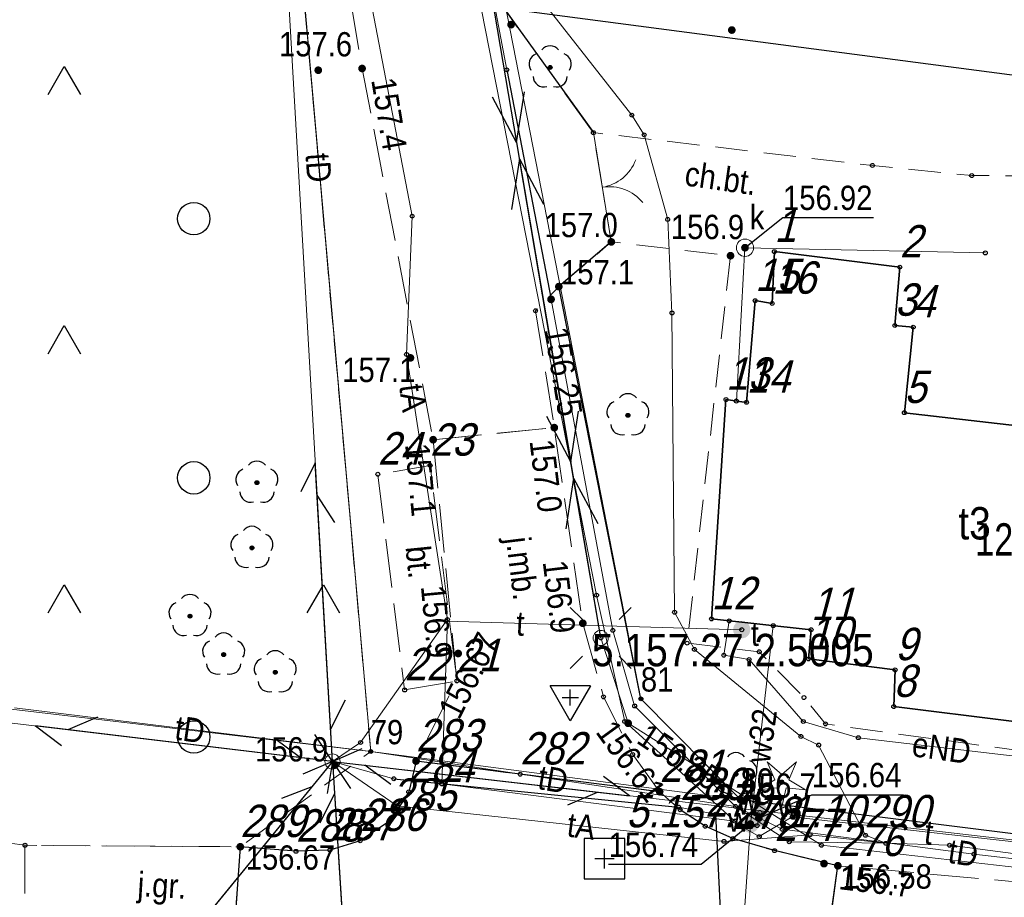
# Model space of a CAD drawing. Header units: metres. Extents: x 5548743 to 5556416, y 5707500 to 5714000.
# Tile 67 of 244: x 5554664 to 5554710, y 5709222 to 5709262. Entities that reach past the tile are written whole.
import ezdxf
from ezdxf.enums import TextEntityAlignment as Align

# ---------------------------------------------------------------- set-up
doc = ezdxf.new("R2010")
doc.units = ezdxf.units.M
for name, pattern in [('1.5_0.75', [2.25, 1.5, -0.75]), ('2.25_0.75', [3, 2.25, -0.75]), ('219-1000', [0]), ('otob_1000', [0]), ('suep_nn_1000', [0]), ('sutp_1000', [0])]:
    doc.linetypes.add(name, pattern=pattern)
doc.layers.get('0').update_dxf_attribs({"color": 2, "lineweight": 5})
doc.styles.get("Standard").update_dxf_attribs({"font": 'Working1250', "width": 0.75})
doc.linetypes.add('902-1000', pattern='A,5,0,[1,ksztalty.shx,S=1,R=0,X=0,Y=0],5', length=10)

# ---------------------------------------------------------------- blocks, each defined once
blk = doc.blocks.new('PUNKTBUD')
at = {"color": 0}
blk.add_circle((0, 0), 0.09, dxfattribs=at)
blk = doc.blocks.new('203')
at = {"linetype": 'Continuous', "lineweight": 0}
h = blk.add_hatch(color=0, dxfattribs=at)
edge = h.paths.add_edge_path()
edge.add_arc((0, 0), 0.09, 0, 360)
blk = doc.blocks.new('PW01')
at = {"linetype": 'Continuous', "lineweight": 13}
h = blk.add_hatch(color=0, dxfattribs=at)
edge = h.paths.add_edge_path()
edge.add_arc((0, 0), 0.18, 0, 360)
blk = doc.blocks.new('US22')
at = {"color": 0, "linetype": 'Continuous', "lineweight": 0}
blk.add_circle((0, 0), 0.4, dxfattribs=at)
blk = doc.blocks.new('OK02')
at = {"color": 0, "linetype": 'Continuous', "lineweight": 0}
for centre, start, end in [((-2, 0), 0, 60), ((2, 0), 120, 180)]:
    blk.add_arc(centre, 2, start, end, dxfattribs=at)
blk = doc.blocks.new('OP021')
at = {"linetype": 'Continuous', "lineweight": 13}
h = blk.add_hatch(color=0, dxfattribs=at)
edge = h.paths.add_edge_path()
edge.add_arc((0, 0), 0.1, 0, 360)
at = {"color": 0, "linetype": 'Continuous', "lineweight": -3}
for centre, start, end in [((0, 0.5), 38.316, 141.684), ((-0.476, 0.154), 110.388, 213.756), ((0.476, 0.154), 326.244, 69.612), ((-0.294, -0.404), 182.272, 285.64), ((0.294, -0.404), 254.36, 357.728), ((0.294, -0.404), 254.36, 357.728)]:
    blk.add_arc(centre, 0.5, start, end, dxfattribs=at)
blk = doc.blocks.new('SUTP')
at = {"color": 0, "linetype": 'Continuous'}
for p, q in [((0, 0), (1.299, 0.75)), ((13.848, 0), (12.549, 0.75)), ((0, 0), (13.848, 0)), ((2.799, -0.75), (1.5, 0)), ((11.049, -0.75), (12.348, 0))]:
    blk.add_line(p, q, dxfattribs=at)
blk = doc.blocks.new('US25')
at = {"linetype": 'Continuous', "lineweight": 13}
h = blk.add_hatch(color=0, dxfattribs=at)
edge = h.paths.add_edge_path()
edge.add_arc((0, 0), 0.4, 0, 360)
blk = doc.blocks.new('OP011')
at = {"linetype": 'Continuous', "lineweight": 13}
h = blk.add_hatch(color=0, dxfattribs=at)
edge = h.paths.add_edge_path()
edge.add_arc((0, 0), 0.1, 0, 360)
at = {"color": 0, "linetype": 'Continuous', "lineweight": 13}
for p, q in [((-0.324, 0.105), (-0.679, 0.935)), ((-0.679, 0.935), (0, 0.341)), ((0, 0.341), (0.679, 0.935)), ((0.679, 0.935), (0.324, 0.105)), ((-1.099, -0.357), (-0.324, 0.105)), ((0.324, 0.105), (1.099, -0.357)), ((-0.2, -0.275), (-1.099, -0.357)), ((-0.2, -0.275), (0, -1.155)), ((0, -1.155), (0.2, -0.275)), ((1.099, -0.357), (0.2, -0.275))]:
    blk.add_line(p, q, dxfattribs=at)
blk = doc.blocks.new('US15')
at = {"color": 0, "linetype": 'Continuous', "lineweight": 13}
blk.add_circle((0, 0), 0.35, dxfattribs=at)
blk = doc.blocks.new('SM01')
at = {"color": 0, "linetype": 'Continuous', "lineweight": 13}
for p, q in [((-0.848, 0.848), (-1.414, 1.414)), ((0.849, 0.848), (1.414, 1.414)), ((-0.848, -0.849), (-1.414, -1.414)), ((0.849, -0.849), (1.414, -1.414))]:
    blk.add_line(p, q, dxfattribs=at)
blk.add_circle((0, 0), 0.35, dxfattribs=at)
blk = doc.blocks.new('SUEP1')
at = {"color": 0, "linetype": 'Continuous'}
for p, q in [((7.5, 0), (5.25, 0.75)), ((22.5, 0), (20.25, 0.75)), ((0, 0), (7.5, 0)), ((7.5, 0), (5.25, -0.75)), ((7.5, 0), (22.5, 0)), ((22.5, 0), (20.25, -0.75))]:
    blk.add_line(p, q, dxfattribs=at)
blk = doc.blocks.new('OTZK3')
at = {"color": 0, "linetype": 'Continuous'}
for p, q in [((-0.75, -0.433), (0, 0.866)), ((0, 0.866), (0.75, -0.433))]:
    blk.add_line(p, q, dxfattribs=at)
blk = doc.blocks.new('OTZK1')
at = {"color": 0, "linetype": 'Continuous'}
blk.add_circle((0, 0), 0.75, dxfattribs=at)
blk = doc.blocks.new('PIKIETAW1891')
at = {"color": 0}
blk.add_circle((0, 0), 0.09, dxfattribs=at)
blk = doc.blocks.new('OSSP')
at = {"color": 0}
for p, q in [((-0.939, 0.938), (-0.939, -0.938)), ((-0.939, 0.938), (-0.939, -0.938)), ((0.936, 0.938), (-0.939, 0.938)), ((0.936, 0.938), (-0.939, 0.938)), ((0.936, -0.938), (0.936, 0.938)), ((0.936, -0.938), (0.936, 0.938)), ((0.45, 0), (-0.45, 0)), ((0.45, 0), (-0.45, 0)), ((0, -0.45), (0, 0.45)), ((0, -0.45), (0, 0.45)), ((-0.939, -0.938), (0.936, -0.938)), ((-0.939, -0.938), (0.936, -0.938))]:
    blk.add_line(p, q, dxfattribs=at)
blk = doc.blocks.new('OSSH')
at = {"color": 0}
for p, q in [((0, -1.081), (-0.936, 0.543)), ((0.939, 0.543), (-0.936, 0.543)), ((0.939, 0.543), (0, -1.081)), ((-0.375, 0), (0.375, 0)), ((0, -0.375), (0, 0.375))]:
    blk.add_line(p, q, dxfattribs=at)

msp = doc.modelspace()

# ---------------------------------------------------------------- linework, layer by layer
at = {"layer": '218-kontur użytku gruntowego', "color": 3, "linetype": 'CONTINUOUS', "lineweight": 18, "flags": 128}
for points in [[(5554682.89, 5709281.93), (5554692.89, 5709230.73)], [(5554692.89, 5709230.73), (5554682.89, 5709281.93)], [(5554680.38, 5709228.29), (5554677.29, 5709263.24)], [(5554677.29, 5709263.24), (5554680.38, 5709228.29)], [(5554680.38, 5709228.29), (5554433.02, 5709257.41)], [(5554433.02, 5709257.41), (5554680.38, 5709228.29)], [(5554692.89, 5709230.73), (5554697.51, 5709226.05)], [(5554697.51, 5709226.05), (5554692.89, 5709230.73)], [(5554697.51, 5709226.05), (5554680.38, 5709228.29)], [(5554680.38, 5709228.29), (5554697.51, 5709226.05)], [(5554697.51, 5709226.05), (5554717.67, 5709223.54)], [(5554717.67, 5709223.54), (5554697.51, 5709226.05)]]:
    msp.add_lwpolyline(points, dxfattribs=at)
at = {"layer": '219-działka ewidencyjna', "color": 7, "linetype": '219-1000', "lineweight": 18, "flags": 128}
for points in [[(5554682.89, 5709281.93), (5554692.89, 5709230.73)], [(5554677.29, 5709263.24), (5554680.38, 5709228.29)], [(5554680.38, 5709228.29), (5554433.02, 5709257.41)], [(5554692.89, 5709230.73), (5554697.51, 5709226.05)], [(5554680.38, 5709228.29), (5554697.51, 5709226.05)], [(5554697.51, 5709226.05), (5554717.67, 5709223.54)]]:
    msp.add_lwpolyline(points, dxfattribs=at)
at = {"layer": '312-budynek ewidencyjny', "color": 7, "linetype": 'CONTINUOUS', "lineweight": 35, "flags": 128}
for points in [[(5554698.97, 5709249.04), (5554699.07, 5709251.44)], [(5554699.07, 5709251.44), (5554704.88, 5709250.72)], [(5554704.88, 5709250.72), (5554704.65, 5709248.02)], [(5554697.78, 5709244.46), (5554698.18, 5709249.17)], [(5554698.18, 5709249.17), (5554698.97, 5709249.04)], [(5554704.65, 5709248.02), (5554705.5, 5709247.94)], [(5554705.5, 5709247.94), (5554705.09, 5709243.98)], [(5554696.16, 5709234.43), (5554696.83, 5709244.59)], [(5554696.83, 5709244.59), (5554697.78, 5709244.46)], [(5554705.09, 5709243.98), (5554722.54, 5709241.97)], [(5554700.77, 5709233.93), (5554696.16, 5709234.43)], [(5554700.65, 5709232.58), (5554700.77, 5709233.93)], [(5554704.66, 5709232.07), (5554700.65, 5709232.58)], [(5554704.6, 5709230.37), (5554704.66, 5709232.07)], [(5554720.95, 5709228.34), (5554704.6, 5709230.37)]]:
    msp.add_lwpolyline(points, dxfattribs=at)
at = {"layer": 'brama', "color": 7, "linetype": 'otob_1000', "lineweight": 18, "flags": 128}
msp.add_lwpolyline([(5554690.69, 5709256.95), (5554691.52, 5709251.89)], dxfattribs=at)
at = {"layer": 'chodnik', "color": 7, "linetype": '1.5_0.75', "lineweight": 18, "flags": 128}
msp.add_lwpolyline([(5554731.41, 5709263.76), (5554718.91, 5709265.09), (5554719.91, 5709274.84), (5554716.4, 5709275.21), (5554716.31, 5709274.38), (5554714.67, 5709259.02), (5554718.66, 5709259.7), (5554717.37, 5709256.74), (5554721.15, 5709256.35), (5554720.98, 5709254.12), (5554712.95, 5709254.95), (5554708.21, 5709254.96), (5554703.61, 5709255.43), (5554690.69, 5709256.95), (5554691.52, 5709251.89), (5554697.04, 5709251.25), (5554695.03, 5709233.31), (5554698.37, 5709232.91), (5554700.44, 5709230.79), (5554701.44, 5709229.57), (5554718.72, 5709227.18), (5554728.02, 5709226.82), (5554728.09, 5709227.32), (5554720.95, 5709228.34), (5554704.6, 5709230.37), (5554704.66, 5709232.07), (5554700.65, 5709232.58), (5554700.77, 5709233.93), (5554696.16, 5709234.43), (5554696.83, 5709244.59), (5554697.78, 5709244.46), (5554698.18, 5709249.17), (5554698.97, 5709249.04), (5554699.07, 5709251.44), (5554704.88, 5709250.72), (5554704.65, 5709248.02), (5554705.5, 5709247.94), (5554705.09, 5709243.98), (5554722.54, 5709241.97), (5554728.93, 5709242), (5554730, 5709249.2)], close=True, dxfattribs=at)
at = {"layer": 'jezdnia', "color": 7, "linetype": '2.25_0.75', "lineweight": 18, "flags": 128}
for points in [[(5554683.27, 5709242.73), (5554688.88, 5709243.29), (5554688.01, 5709248.7), (5554689.09, 5709249.82), (5554691.52, 5709251.89), (5554690.69, 5709256.95), (5554686.54, 5709262.71), (5554685.04, 5709263.71), (5554681.97, 5709281.91), (5554676.47, 5709280.8), (5554679.98, 5709259.92)], [(5554683.27, 5709242.73), (5554684.37, 5709231.56), (5554682.48, 5709227.85), (5554687.3, 5709227.24), (5554693.76, 5709226.43), (5554692.51, 5709228.15), (5554691.16, 5709230.82), (5554690.2, 5709234.23), (5554688.88, 5709243.29)], [(5554689.5, 5709201.74), (5554689.6, 5709205.93), (5554689.92, 5709209.52), (5554690.24, 5709211.5), (5554690.9, 5709213.35), (5554691.65, 5709214.54), (5554692.14, 5709215.06), (5554692.63, 5709215.57), (5554693.75, 5709216.4), (5554695.66, 5709217.24), (5554698.33, 5709217.72), (5554701.32, 5709217.98), (5554702.01, 5709223), (5554699.08, 5709223.7), (5554697.15, 5709224.26), (5554695.87, 5709224.83), (5554694.71, 5709225.59), (5554693.76, 5709226.43), (5554687.3, 5709227.24), (5554682.48, 5709227.85), (5554682.14, 5709226.42), (5554681.3, 5709225.1), (5554679.89, 5709224.16), (5554678.49, 5709223.73), (5554676.92, 5709223.67), (5554674.34, 5709223.88), (5554674.03, 5709219.52), (5554676.31, 5709219.39), (5554678.01, 5709219.08), (5554679.66, 5709218.33), (5554681.21, 5709217.14), (5554681.93, 5709216.25), (5554682.29, 5709215.8), (5554682.97, 5709214.39), (5554683.31, 5709212.59), (5554683.21, 5709209.28), (5554682.96, 5709203.61), (5554682.84, 5709202.18), (5554682.4, 5709200.25), (5554680.52, 5709194.16), (5554679.06, 5709189.37), (5554678.14, 5709186.39), (5554682.66, 5709183.95), (5554683.01, 5709184.59), (5554683.41, 5709185.17), (5554684.11, 5709185.5), (5554684.83, 5709185.24), (5554685.15, 5709184.55), (5554685.62, 5709180.58), (5554686.32, 5709175.65), (5554686.33, 5709175.03), (5554686.07, 5709174.32), (5554685.36, 5709174.02), (5554680.55, 5709173.96), (5554680.68, 5709168.89), (5554682.58, 5709169.08), (5554684.88, 5709168.81), (5554686.64, 5709167.87), (5554687.49, 5709166.72), (5554688.13, 5709164.74), (5554688.98, 5709160.82), (5554690.28, 5709155.51), (5554687.81, 5709151.17), (5554689.76, 5709143.61), (5554691.52, 5709136.67), (5554693.79, 5709135.35), (5554695.77, 5709134.21), (5554700.24, 5709116.83), (5554704.74, 5709099.41), (5554708.02, 5709086.83), (5554709.53, 5709081.3), (5554710.9, 5709076.21), (5554711.87, 5709072.31), (5554713.77, 5709062.49), (5554715.27, 5709054.61), (5554713.93, 5709052.38), (5554712.42, 5709049.85), (5554713.61, 5709043.64), (5554715.39, 5709034.17), (5554719.59, 5709032.27), (5554720.77, 5709026.05), (5554720.89, 5709025.05), (5554721.46, 5709019.22), (5554726.45, 5709019.59), (5554725.99, 5709024.43), (5554725.99, 5709024.96), (5554726.1, 5709025.61), (5554726.35, 5709026.21), (5554726.74, 5709026.96), (5554724.59, 5709038.04), (5554723.75, 5709038.71), (5554723.28, 5709039.39), (5554720.17, 5709055.62), (5554716.77, 5709073.41), (5554716.82, 5709074.15), (5554717.35, 5709075.8), (5554714.44, 5709086.2), (5554713.4, 5709087.19), (5554712.93, 5709087.89), (5554711.33, 5709094.03), (5554709.61, 5709100.64), (5554709.74, 5709101.82), (5554710.07, 5709102.93), (5554707.72, 5709112.18), (5554706.63, 5709113.28), (5554706.07, 5709114.38), (5554702.83, 5709126.95), (5554698.01, 5709145.61), (5554695.11, 5709156.96), (5554693.93, 5709161.82), (5554692.8, 5709167.06), (5554692.02, 5709171.5), (5554691.26, 5709176.58), (5554690.51, 5709182), (5554689.83, 5709188.49), (5554689.57, 5709192.86), (5554689.48, 5709197.66)], [(5554664.37, 5709220.14), (5554674.03, 5709219.52), (5554674.34, 5709223.88), (5554664.37, 5709223.95)], [(5554701.32, 5709217.98), (5554716.96, 5709216.34), (5554717.46, 5709221.61), (5554702.01, 5709223)]]:
    msp.add_lwpolyline(points, close=True, dxfattribs=at)
at = {"layer": 'krawężnik', "color": 7, "linetype": 'CONTINUOUS', "lineweight": 25, "flags": 128}
msp.add_lwpolyline([(5554701.32, 5709217.98), (5554702.01, 5709223), (5554699.08, 5709223.7), (5554697.15, 5709224.26), (5554695.87, 5709224.83), (5554694.71, 5709225.59), (5554693.76, 5709226.43), (5554687.3, 5709227.24), (5554682.48, 5709227.85), (5554682.14, 5709226.42), (5554681.3, 5709225.1), (5554679.89, 5709224.16), (5554678.49, 5709223.73), (5554676.92, 5709223.67), (5554674.34, 5709223.88), (5554674.03, 5709219.52)], dxfattribs=at)
at = {"layer": 'obszar utwardzony', "color": 7, "linetype": '2.25_0.75', "lineweight": 18, "flags": 128}
msp.add_lwpolyline([(5554681.95, 5709231.14), (5554684.37, 5709231.56), (5554683.13, 5709241.54), (5554680.71, 5709241.13)], close=True, dxfattribs=at)
at = {"layer": 'obudowa ochronna przewodu', "color": 7, "linetype": 'CONTINUOUS', "lineweight": 25, "flags": 128}
for points in [[(5554686.68, 5709259.86), (5554688.73, 5709249.23)], [(5554681.45, 5709227.03), (5554694.63, 5709225.72)], [(5554696.35, 5709225.39), (5554696.78, 5709216.56)]]:
    msp.add_lwpolyline(points, dxfattribs=at)
at = {"layer": 'ogrodzenie trwałe', "color": 7, "linetype": '902-1000', "lineweight": 25, "flags": 128}
for points in [[(5554682.89, 5709281.93), (5554686.54, 5709262.71), (5554690.69, 5709256.95)], [(5554686.54, 5709262.71), (5554714.67, 5709259.02), (5554716.31, 5709274.38), (5554716.78, 5709278.78)], [(5554691.52, 5709251.89), (5554689.09, 5709249.82)], [(5554729.19, 5709222.2), (5554717.67, 5709223.54), (5554697.51, 5709226.05), (5554692.89, 5709230.73), (5554689.09, 5709249.82)]]:
    msp.add_lwpolyline(points, dxfattribs=at)
at = {"layer": 'przewód elektroenergetyczny niskiego napięcia', "color": 1, "linetype": 'suep_nn_1000', "lineweight": 18, "flags": 128}
for points in [[(5554685.88, 5709263.89), (5554691.03, 5709233.55)], [(5554691.03, 5709233.55), (5554685.88, 5709263.89)]]:
    msp.add_lwpolyline(points, dxfattribs=at)
at = {"layer": 'przewód elektroenergetyczny podziemny', "color": 1, "linetype": 'CONTINUOUS', "lineweight": 18, "flags": 128}
for points in [[(5554728.53, 5709232.89), (5554727.12, 5709233.1), (5554726.28, 5709226.2), (5554702.96, 5709228.93), (5554700.41, 5709229.68), (5554697.9, 5709232.55), (5554696.73, 5709232.75), (5554696.98, 5709234.34)], [(5554724.73, 5709212.08), (5554725.32, 5709215.17), (5554726.11, 5709221.11), (5554701.25, 5709223.95), (5554692.3, 5709229.6), (5554691.03, 5709233.55)]]:
    msp.add_lwpolyline(points, dxfattribs=at)
at = {"layer": 'przewód kanalizacyjny', "color": 34, "linetype": 'CONTINUOUS', "lineweight": 18, "flags": 128}
msp.add_lwpolyline([(5554697.31, 5709244.52), (5554697.71, 5709251.62), (5554708.84, 5709251.38)], dxfattribs=at)
at = {"layer": 'przewód telekomunikacyjny napowietrzny', "color": 30, "linetype": 'sutp_1000', "lineweight": 18, "flags": 128}
for points in [[(5554678.61, 5709227.83), (5554675.67, 5709278.82)], [(5554628.8, 5709233.79), (5554678.61, 5709227.83)], [(5554678.61, 5709227.83), (5554628.8, 5709233.79)], [(5554678.61, 5709227.83), (5554640.99, 5709181.82)], [(5554678.61, 5709227.83), (5554729.49, 5709221.96)], [(5554678.61, 5709227.83), (5554680.25, 5709201.81)]]:
    msp.add_lwpolyline(points, dxfattribs=at)
at = {"layer": 'przewód telekomunikacyjny podziemny', "color": 30, "linetype": 'CONTINUOUS', "lineweight": 18, "flags": 128}
for points in [[(5554612.33, 5709652.7), (5554619.55, 5709609.98), (5554623.12, 5709589.54), (5554629.02, 5709556.89), (5554636.14, 5709518.27), (5554642.17, 5709487.96), (5554645.79, 5709471.05), (5554649.61, 5709451.24), (5554662.91, 5709380.65), (5554664.92, 5709368.69), (5554670.16, 5709351.61), (5554673.16, 5709333.79), (5554678.66, 5709299.63), (5554685.34, 5709263.51), (5554690.84, 5709235.53), (5554692.14, 5709229.68), (5554697.24, 5709225.07)], [(5554652.51, 5709443.5), (5554652.12, 5709438.04), (5554653.08, 5709431.98), (5554658.59, 5709404.37), (5554665.46, 5709370.64), (5554666.22, 5709366.41), (5554669.17, 5709352.45), (5554672.81, 5709333.76), (5554674.25, 5709325.93), (5554679.24, 5709299.24), (5554680.58, 5709291.84), (5554680.9, 5709290.42), (5554686.68, 5709259.86), (5554688.73, 5709249.23), (5554691.59, 5709233.9), (5554692.6, 5709230.4), (5554697.27, 5709225.75)], [(5554704.23, 5709224.04), (5554703.29, 5709224.41), (5554701.12, 5709228.59), (5554700.3, 5709228.99), (5554695.37, 5709233.02), (5554694.45, 5709234.74), (5554694.33, 5709248.6), (5554694.13, 5709252.93), (5554693.04, 5709256.85), (5554692.47, 5709257.76), (5554687.17, 5709264.52), (5554685.25, 5709276.23), (5554682.78, 5709293.25), (5554679.82, 5709307.51), (5554676.54, 5709329.33), (5554670.54, 5709363.65)], [(5554660.89, 5709362.48), (5554668.41, 5709324.24), (5554676.22, 5709284.72), (5554682.3, 5709253.08), (5554682.04, 5709246.68)], [(5554667.5, 5709318.8), (5554675.99, 5709271.19), (5554677.26, 5709263.47), (5554680.38, 5709228.29)], [(5554697.64, 5709224.78), (5554697.24, 5709225.07), (5554683.67, 5709226.79), (5554683.93, 5709234.4), (5554682.04, 5709246.68)], [(5554697.56, 5709233.93), (5554683.87, 5709234.33), (5554679.91, 5709228.71), (5554678.61, 5709227.83)], [(5554680.38, 5709228.29), (5554663.88, 5709230.32)], [(5554704.23, 5709224.04), (5554707.18, 5709223.95), (5554713.9, 5709223.08), (5554714.8, 5709229.1)], [(5554680.38, 5709228.29), (5554697.27, 5709225.75)], [(5554697.09, 5709214.36), (5554696.78, 5709216.56), (5554696.35, 5709225.39), (5554694.63, 5709225.72), (5554681.45, 5709227.03), (5554678.61, 5709227.83)], [(5554704.23, 5709224.04), (5554700.73, 5709224.44), (5554696.74, 5709224.13), (5554681.61, 5709225.78), (5554678.61, 5709227.83)], [(5554697.27, 5709225.75), (5554699.43, 5709224.69), (5554708.31, 5709223.54), (5554714.2, 5709222.86)], [(5554697.27, 5709225.75), (5554699.76, 5709224.11), (5554704.23, 5709224.04)], [(5554697.27, 5709225.75), (5554697.64, 5709224.78)], [(5554697.64, 5709224.78), (5554698.37, 5709224.35), (5554699.9, 5709225.26), (5554713.59, 5709223.73)]]:
    msp.add_lwpolyline(points, dxfattribs=at)
at = {"layer": 'przewód wodociągowy', "color": 5, "linetype": 'CONTINUOUS', "lineweight": 18, "flags": 128}
for points in [[(5554697.55, 5709218.93), (5554697.96, 5709224.93), (5554699.02, 5709234.12)], [(5554697.96, 5709224.93), (5554698.27, 5709224.86), (5554698.35, 5709225.21), (5554698.4, 5709225.47)]]:
    msp.add_lwpolyline(points, dxfattribs=at)
at = {"layer": 'rzedna-Atr2', "color": 7, "flags": 128}
for points in [[(5554697.71, 5709251.62), (5554699.47, 5709253.02), (5554703.657, 5709253.02)], [(5554698.35, 5709225.21), (5554700.81, 5709226.29), (5554705.045, 5709226.29)], [(5554697.96, 5709224.93), (5554695.68, 5709223.06), (5554691.397, 5709223.06)]]:
    msp.add_lwpolyline(points, dxfattribs=at)
at = {"layer": 'teren zalesiony', "color": 7, "linetype": '1.5_0.75', "lineweight": 18, "flags": 128}
msp.add_lwpolyline([(5554677.26, 5709263.47), (5554651.5, 5709403.86), (5554641.75, 5709453.76), (5554550.35, 5709468.43), (5554462.74, 5709482.49), (5554433.1, 5709257.27), (5554664.37, 5709223.95), (5554674.34, 5709223.88), (5554680.38, 5709228.29)], close=True, dxfattribs=at)

# ---------------------------------------------------------------- block references
at = {"layer": '203-punkt graniczny', "color": 7, "linetype": 'CONTINUOUS', "lineweight": 18}
for p in [(5554692.89, 5709230.73), (5554680.38, 5709228.29), (5554697.51, 5709226.05)]:
    msp.add_blockref('203', p, dxfattribs=at)
at = {"layer": 'brama', "color": 7, "linetype": 'CONTINUOUS', "lineweight": 18, "rotation": 279.315}
msp.add_blockref('OK02', (5554691.105, 5709254.42), dxfattribs=at)
at = {"layer": 'drzewo iglaste', "color": 94, "linetype": 'CONTINUOUS', "lineweight": 18}
msp.add_blockref('OP011', (5554699.41, 5709226.88), dxfattribs=at)
at = {"layer": 'drzewo liściaste', "color": 94, "linetype": 'CONTINUOUS', "lineweight": 18}
for p in [(5554688.69, 5709259.97), (5554692.29, 5709243.86), (5554675.11, 5709240.74), (5554674.88, 5709237.72), (5554672.01, 5709234.56), (5554673.57, 5709232.78), (5554675.96, 5709231.96), (5554697.29, 5709227.24)]:
    msp.add_blockref('OP021', p, dxfattribs=at)
at = {"layer": 'latarnia', "color": 7, "linetype": 'CONTINUOUS', "lineweight": 18}
msp.add_blockref('SM01', (5554691.03, 5709233.55), dxfattribs=at)
at = {"layer": 'pikieta naturalna', "color": 7, "linetype": 'CONTINUOUS', "lineweight": 13}
for p in [(5554686.88, 5709261.95), (5554697.1, 5709261.7), (5554677.95, 5709259.84), (5554679.98, 5709259.92), (5554691.52, 5709251.89), (5554697.04, 5709251.25), (5554689.09, 5709249.82), (5554682.22, 5709246.52), (5554688.88, 5709243.29), (5554683.27, 5709242.73), (5554690.2, 5709234.23), (5554684.43, 5709232.83), (5554682.48, 5709227.85), (5554678.73, 5709227.67), (5554697.51, 5709226.05), (5554701.37, 5709223.1)]:
    msp.add_blockref('PW01', p, dxfattribs=at)
at = {"layer": 'pikieta sztuczna', "color": 7, "linetype": 'CONTINUOUS', "lineweight": 13}
for p in [(5554682.48, 5709227.85), (5554693.76, 5709226.43), (5554674.34, 5709223.88), (5554702.01, 5709223)]:
    msp.add_blockref('PW01', p, dxfattribs=at)
at = {"layer": 'przewód elektroenergetyczny niskiego napięcia', "color": 1, "linetype": 'CONTINUOUS', "lineweight": 18}
for p, rotation in [((5554685.88, 5709263.89), 279.634), ((5554691.03, 5709233.55), 99.634)]:
    msp.add_blockref('SUEP1', p, dxfattribs=dict(at, rotation=rotation))
at = {"layer": 'przewód telekomunikacyjny napowietrzny', "color": 30, "linetype": 'CONTINUOUS', "lineweight": 18}
for rotation in [93.3, 173.177, 353.419, 230.729, 273.606]:
    msp.add_blockref('SUTP', (5554678.61, 5709227.83), dxfattribs=dict(at, rotation=rotation))
at = {"layer": 'Punkt budynku', "color": 5, "linetype": 'CONTINUOUS', "lineweight": 13}
for p in [(5554699.07, 5709251.44), (5554704.88, 5709250.72), (5554698.18, 5709249.17), (5554698.97, 5709249.04), (5554704.65, 5709248.02), (5554705.5, 5709247.94), (5554696.83, 5709244.59), (5554697.78, 5709244.46), (5554705.09, 5709243.98), (5554696.16, 5709234.43), (5554700.77, 5709233.93), (5554700.65, 5709232.58), (5554704.66, 5709232.07), (5554704.6, 5709230.37)]:
    msp.add_blockref('PUNKTBUD', p, dxfattribs=at)
at = {"layer": 'Punkt roboczy BDOT GESUT K1', "color": 6, "linetype": 'CONTINUOUS', "lineweight": 18}
for p in [(5554686.88, 5709261.95), (5554697.1, 5709261.7), (5554677.95, 5709259.84), (5554679.98, 5709259.92), (5554679.98, 5709259.92), (5554686.68, 5709259.86), (5554686.68, 5709259.86), (5554688.69, 5709259.97), (5554692.47, 5709257.76), (5554690.69, 5709256.95), (5554690.69, 5709256.95), (5554690.69, 5709256.95), (5554690.69, 5709256.95), (5554693.04, 5709256.85), (5554703.61, 5709255.43), (5554708.21, 5709254.96), (5554682.3, 5709253.08), (5554694.13, 5709252.93), (5554691.52, 5709251.89), (5554691.52, 5709251.89), (5554691.52, 5709251.89), (5554691.52, 5709251.89), (5554691.52, 5709251.89), (5554697.71, 5709251.62), (5554697.71, 5709251.62), (5554697.04, 5709251.25), (5554697.04, 5709251.25), (5554699.07, 5709251.44), (5554708.84, 5709251.38), (5554704.88, 5709250.72), (5554689.09, 5709249.82), (5554689.09, 5709249.82), (5554689.09, 5709249.82), (5554689.09, 5709249.82), (5554688.73, 5709249.23), (5554688.73, 5709249.23), (5554688.73, 5709249.23), (5554698.18, 5709249.17), (5554698.97, 5709249.04), (5554688.01, 5709248.7), (5554694.33, 5709248.6), (5554704.65, 5709248.02), (5554705.5, 5709247.94), (5554682.04, 5709246.68), (5554682.04, 5709246.68), (5554682.22, 5709246.52), (5554696.83, 5709244.59), (5554697.31, 5709244.52), (5554697.78, 5709244.46), (5554692.29, 5709243.86), (5554705.09, 5709243.98), (5554688.88, 5709243.29), (5554688.88, 5709243.29), (5554688.88, 5709243.29), (5554683.27, 5709242.73), (5554683.27, 5709242.73), (5554683.27, 5709242.73), (5554680.71, 5709241.13), (5554683.13, 5709241.54), (5554675.11, 5709240.74), (5554674.88, 5709237.72), (5554690.84, 5709235.53), (5554694.45, 5709234.74), (5554672.01, 5709234.56), (5554683.87, 5709234.33), (5554683.93, 5709234.4), (5554696.16, 5709234.43), (5554696.98, 5709234.34), (5554690.2, 5709234.23), (5554690.2, 5709234.23), (5554691.59, 5709233.9), (5554697.56, 5709233.93), (5554697.56, 5709233.93), (5554699.02, 5709234.12), (5554700.77, 5709233.93), (5554691.03, 5709233.55), (5554691.03, 5709233.55), (5554691.03, 5709233.55), (5554691.03, 5709233.55), (5554695.03, 5709233.31), (5554695.37, 5709233.02), (5554698.37, 5709232.91), (5554673.57, 5709232.78), (5554684.43, 5709232.83), (5554696.73, 5709232.75), (5554697.9, 5709232.55), (5554700.65, 5709232.58), (5554704.66, 5709232.07), (5554675.96, 5709231.96), (5554684.37, 5709231.56), (5554684.37, 5709231.56), (5554681.95, 5709231.14), (5554691.16, 5709230.82), (5554692.89, 5709230.73), (5554700.44, 5709230.79), (5554692.6, 5709230.4), (5554704.6, 5709230.37), (5554692.14, 5709229.68), (5554692.3, 5709229.6), (5554692.3, 5709229.6), (5554700.41, 5709229.68), (5554701.44, 5709229.57), (5554700.3, 5709228.99), (5554702.96, 5709228.93), (5554679.91, 5709228.71), (5554701.12, 5709228.59), (5554680.38, 5709228.29), (5554680.38, 5709228.29), (5554680.38, 5709228.29), (5554680.38, 5709228.29), (5554692.51, 5709228.15), (5554678.61, 5709227.83), (5554678.61, 5709227.83), (5554678.61, 5709227.83), (5554678.61, 5709227.83), (5554678.61, 5709227.83), (5554678.61, 5709227.83), (5554678.61, 5709227.83), (5554678.61, 5709227.83), (5554678.61, 5709227.83), (5554678.73, 5709227.67), (5554682.48, 5709227.85), (5554682.48, 5709227.85), (5554682.48, 5709227.85), (5554682.48, 5709227.85), (5554682.48, 5709227.85), (5554681.45, 5709227.03), (5554681.45, 5709227.03), (5554687.3, 5709227.24), (5554687.3, 5709227.24), (5554687.3, 5709227.24), (5554697.29, 5709227.24), (5554683.67, 5709226.79), (5554699.41, 5709226.88), (5554682.14, 5709226.42), (5554682.14, 5709226.42), (5554693.76, 5709226.43), (5554693.76, 5709226.43), (5554693.76, 5709226.43), (5554693.76, 5709226.43), (5554681.61, 5709225.78), (5554694.63, 5709225.72), (5554694.63, 5709225.72), (5554697.27, 5709225.75), (5554697.27, 5709225.75), (5554697.27, 5709225.75), (5554697.27, 5709225.75), (5554697.27, 5709225.75), (5554697.51, 5709226.05), (5554697.51, 5709226.05), (5554694.71, 5709225.59), (5554694.71, 5709225.59), (5554696.35, 5709225.39), (5554696.35, 5709225.39), (5554698.35, 5709225.21), (5554698.35, 5709225.21), (5554698.4, 5709225.47), (5554698.4, 5709225.47), (5554699.9, 5709225.26), (5554681.3, 5709225.1), (5554681.3, 5709225.1), (5554695.87, 5709224.83), (5554695.87, 5709224.83), (5554697.24, 5709225.07), (5554697.24, 5709225.07), (5554697.64, 5709224.78), (5554697.64, 5709224.78), (5554697.64, 5709224.78), (5554697.96, 5709224.93), (5554697.96, 5709224.93), (5554697.96, 5709224.93), (5554698.27, 5709224.86), (5554697.15, 5709224.26), (5554697.15, 5709224.26), (5554698.37, 5709224.35), (5554699.43, 5709224.69), (5554700.73, 5709224.44), (5554703.29, 5709224.41), (5554664.37, 5709223.95), (5554664.37, 5709223.95), (5554674.34, 5709223.88), (5554674.34, 5709223.88), (5554674.34, 5709223.88), (5554674.34, 5709223.88), (5554674.34, 5709223.88), (5554679.89, 5709224.16), (5554679.89, 5709224.16), (5554696.74, 5709224.13), (5554699.76, 5709224.11), (5554701.25, 5709223.95), (5554704.23, 5709224.04), (5554704.23, 5709224.04), (5554704.23, 5709224.04), (5554704.23, 5709224.04), (5554707.18, 5709223.95), (5554676.92, 5709223.67), (5554676.92, 5709223.67), (5554678.49, 5709223.73), (5554678.49, 5709223.73), (5554699.08, 5709223.7), (5554699.08, 5709223.7), (5554708.31, 5709223.54), (5554701.37, 5709223.1), (5554702.01, 5709223), (5554702.01, 5709223), (5554702.01, 5709223), (5554702.01, 5709223)]:
    msp.add_blockref('PIKIETAW1891', p, dxfattribs=at)
at = {"layer": 'rzedna', "color": 34, "linetype": 'CONTINUOUS', "lineweight": 18}
msp.add_blockref('PW01', (5554697.71, 5709251.62), dxfattribs=at)
at = {"layer": 'rzedna', "color": 30, "linetype": 'CONTINUOUS', "lineweight": 18}
msp.add_blockref('PW01', (5554688.73, 5709249.23), dxfattribs=at)
at = {"layer": 'rzedna', "color": 1, "linetype": 'CONTINUOUS', "lineweight": 18}
msp.add_blockref('PW01', (5554692.3, 5709229.6), dxfattribs=at)
at = {"layer": 'rzedna', "color": 5, "linetype": 'CONTINUOUS', "lineweight": 18}
for p in [(5554698.35, 5709225.21), (5554697.96, 5709224.93)]:
    msp.add_blockref('PW01', p, dxfattribs=at)
at = {"layer": 'Szczegółowa osnowa geodezyjna pozioma', "color": 7, "linetype": 'CONTINUOUS', "lineweight": 13}
msp.add_blockref('OSSP', (5554691.207, 5709223.329), dxfattribs=at)
at = {"layer": 'Szczegółowa osnowa geodezyjna wysokościowa', "color": 7, "linetype": 'CONTINUOUS', "lineweight": 13}
msp.add_blockref('OSSH', (5554689.62, 5709230.79), dxfattribs=at)
at = {"layer": 'słup przewodów napowietrznych', "color": 7, "linetype": 'CONTINUOUS', "lineweight": 18}
for p in [(5554691.03, 5709233.55), (5554678.61, 5709227.83)]:
    msp.add_blockref('US15', p, dxfattribs=at)
at = {"layer": 'telekomunikacyjne urządzenie techniczne', "color": 30, "linetype": 'CONTINUOUS', "lineweight": 18, "rotation": 350.537}
msp.add_blockref('US25', (5554697.56, 5709233.93), dxfattribs=at)
at = {"layer": 'teren zalesiony', "color": 7, "linetype": 'CONTINUOUS', "lineweight": 18}
for name, p in [('OTZK3', (5554666.186, 5709259.146)), ('OTZK1', (5554672.186, 5709252.966)), ('OTZK3', (5554666.186, 5709247.146)), ('OTZK1', (5554672.186, 5709240.966)), ('OTZK3', (5554666.186, 5709235.146)), ('OTZK3', (5554678.186, 5709235.146)), ('OTZK1', (5554672.186, 5709228.966))]:
    msp.add_blockref(name, p, dxfattribs=at)
at = {"layer": 'właz do komory lub kanału - okrągły', "color": 7, "linetype": 'CONTINUOUS', "lineweight": 18}
msp.add_blockref('US22', (5554697.71, 5709251.62), dxfattribs=at)
at = {"layer": 'zasuwa lub zawór', "color": 5, "linetype": 'CONTINUOUS', "lineweight": 18}
for p in [(5554698.4, 5709225.47), (5554697.96, 5709224.93), (5554698.35, 5709225.21)]:
    msp.add_blockref('US25', p, dxfattribs=at)

# ---------------------------------------------------------------- texts
at = {"layer": '203-punkt graniczny-Atr103', "color": 7, "width": 0.9}
for s, p in [('81', (5554692.89, 5709230.73)), ('81', (5554692.89, 5709230.73)), ('79', (5554680.38, 5709228.29)), ('79', (5554680.38, 5709228.29)), ('80', (5554697.51, 5709226.05)), ('80', (5554697.51, 5709226.05))]:
    msp.add_text(s, height=1.125, dxfattribs=at).set_placement(p, align=Align.BOTTOM_LEFT)
at = {"layer": '312-oznaczenie budynku ewidencyjnego', "color": 7, "linetype": 'CONTINUOUS', "lineweight": 18, "width": 0.79}
msp.add_text('121', height=1.5, dxfattribs=at).set_placement((5554708.37, 5709237.36))
at = {"layer": '312-oznaczenie budynku ewidencyjnego-Atr117', "color": 7, "width": 0.9}
msp.add_text('t3', height=1.5, dxfattribs=at).set_placement((5554708.34, 5709238.86), align=Align.MIDDLE_CENTER)
at = {"layer": 'chodnik-Atr17', "color": 7, "width": 0.9}
msp.add_text('ch.bt.', height=1.125, rotation=351.957, dxfattribs=at).set_placement((5554694.87, 5709254.51))
at = {"layer": 'jezdnia-Atr17', "color": 7, "width": 0.9}
for s, rotation, p in [('j.mb.', 276.97, (5554686.64, 5709238.16)), ('j.gr.', 356.572, (5554669.56, 5709221.6))]:
    msp.add_text(s, height=1.125, rotation=rotation, dxfattribs=at).set_placement(p)
at = {"layer": 'obszar utwardzony-Atr17', "color": 7, "width": 0.9}
msp.add_text('bt.', height=1.125, rotation=-84.239, dxfattribs=at).set_placement((5554681.99, 5709237.76))
at = {"layer": 'pikieta naturalna-Atr2', "color": 7, "width": 0.9}
for s, p in [('157.6', (5554676.13, 5709260.48)), ('157.0', (5554688.43, 5709252.11)), ('156.9', (5554694.28, 5709252.02)), ('157.1', (5554689.19, 5709249.92)), ('157.1', (5554679.06, 5709245.4)), ('156.9', (5554675.02, 5709227.83)), ('156.7', (5554697.6, 5709226.15))]:
    msp.add_text(s, height=1.125, dxfattribs=at).set_placement(p)
for s, rotation, p in [('157.4', 279.505, (5554680.4, 5709259.39)), ('156.7', -6.61, (5554702.02, 5709221.92))]:
    msp.add_text(s, height=1.125, rotation=rotation, dxfattribs=at).set_placement(p)
for s, rotation, p in [('157.0', -83.03, (5554688.29, 5709242.74)), ('157.1', -84.644, (5554682.53, 5709242.56)), ('156.9', -83.03, (5554688.9, 5709237.14)), ('156.9', -84.644, (5554683.26, 5709235.99))]:
    msp.add_text(s, height=1.125, rotation=rotation, dxfattribs=at).set_placement(p, align=Align.MIDDLE_LEFT)
at = {"layer": 'pikieta sztuczna-Atr2', "color": 7, "width": 0.9}
for s, rotation, p in [('156.67', 63.004, (5554684.47, 5709229.72)), ('156.61', 306.007, (5554690.76, 5709229.19))]:
    msp.add_text(s, height=1.125, rotation=rotation, dxfattribs=at).set_placement(p)
for s, p in [('156.67', (5554674.59, 5709222.82)), ('156.58', (5554702.22, 5709221.94))]:
    msp.add_text(s, height=1.125, dxfattribs=at).set_placement(p)
at = {"layer": 'przewód elektroenergetyczny podziemny-Atr1', "color": 1, "width": 0.9}
msp.add_text('eND', height=1.125, rotation=352.018, dxfattribs=at).set_placement((5554705.47, 5709228.64), align=Align.MIDDLE_LEFT)
at = {"layer": 'przewód telekomunikacyjny podziemny-Atr1', "color": 30, "width": 0.9}
for s, rotation, p in [('tD', 273.751, (5554677.92, 5709256)), ('tA', 277.445, (5554682.25, 5709245.3)), ('t', 357.027, (5554687.12, 5709234.23)), ('tD', 351.694, (5554671.34, 5709229.41)), ('tD', 350.124, (5554688.16, 5709227.12)), ('tA', 352.45, (5554689.5, 5709224.92)), ('t', 352.323, (5554706.04, 5709224.58)), ('tD', 351.326, (5554707.15, 5709223.7))]:
    msp.add_text(s, height=1.125, rotation=rotation, dxfattribs=at).set_placement(p, align=Align.MIDDLE_LEFT)
at = {"layer": 'przewód wodociągowy-Atr1', "color": 5, "width": 0.9}
msp.add_text('w32', height=1.125, rotation=82.085, dxfattribs=at).set_placement((5554698.3, 5709227.79), align=Align.MIDDLE_LEFT)
at = {"layer": 'Punkt budynku-Atr104', "color": 5, "oblique": 15, "width": 0.9}
for s, p in [('1', (5554699.07, 5709251.44)), ('2', (5554704.88, 5709250.72)), ('15', (5554698.18, 5709249.17)), ('16', (5554698.97, 5709249.04)), ('3', (5554704.65, 5709248.02)), ('4', (5554705.5, 5709247.94)), ('13', (5554696.83, 5709244.59)), ('14', (5554697.78, 5709244.46)), ('5', (5554705.09, 5709243.98)), ('12', (5554696.16, 5709234.43)), ('11', (5554700.77, 5709233.93)), ('10', (5554700.65, 5709232.58)), ('9', (5554704.66, 5709232.07)), ('8', (5554704.6, 5709230.37))]:
    msp.add_text(s, height=1.5, dxfattribs=at).set_placement(p, align=Align.BOTTOM_LEFT)
at = {"layer": 'Punkt roboczy BDOT GESUT K1-Atr103', "color": 6, "oblique": 15, "width": 0.9}
for s, p in [('23', (5554683.13, 5709241.54)), ('24', (5554680.71, 5709241.13)), ('21', (5554684.37, 5709231.56)), ('22', (5554681.95, 5709231.14)), ('283', (5554682.48, 5709227.85)), ('283', (5554682.48, 5709227.85)), ('283', (5554682.48, 5709227.85)), ('283', (5554682.48, 5709227.85)), ('283', (5554682.48, 5709227.85)), ('282', (5554687.3, 5709227.24)), ('282', (5554687.3, 5709227.24)), ('282', (5554687.3, 5709227.24)), ('284', (5554682.14, 5709226.42)), ('284', (5554682.14, 5709226.42)), ('281', (5554693.76, 5709226.43)), ('281', (5554693.76, 5709226.43)), ('281', (5554693.76, 5709226.43)), ('281', (5554693.76, 5709226.43)), ('280', (5554694.71, 5709225.59)), ('280', (5554694.71, 5709225.59)), ('285', (5554681.3, 5709225.1)), ('285', (5554681.3, 5709225.1)), ('279', (5554695.87, 5709224.83)), ('279', (5554695.87, 5709224.83)), ('286', (5554679.89, 5709224.16)), ('286', (5554679.89, 5709224.16)), ('278', (5554697.15, 5709224.26)), ('278', (5554697.15, 5709224.26)), ('289', (5554674.34, 5709223.88)), ('289', (5554674.34, 5709223.88)), ('289', (5554674.34, 5709223.88)), ('289', (5554674.34, 5709223.88)), ('289', (5554674.34, 5709223.88)), ('287', (5554678.49, 5709223.73)), ('287', (5554678.49, 5709223.73)), ('288', (5554676.92, 5709223.67)), ('288', (5554676.92, 5709223.67)), ('277', (5554699.08, 5709223.7)), ('277', (5554699.08, 5709223.7)), ('276', (5554702.01, 5709223)), ('276', (5554702.01, 5709223)), ('276', (5554702.01, 5709223)), ('276', (5554702.01, 5709223))]:
    msp.add_text(s, height=1.5, dxfattribs=at).set_placement(p, align=Align.BOTTOM_LEFT)
at = {"layer": 'rzedna-Atr2', "color": 34, "width": 0.9}
msp.add_text('156.92', height=1.125, dxfattribs=at).set_placement((5554699.47, 5709253.031), align=Align.BOTTOM_LEFT)
at = {"layer": 'rzedna-Atr2', "color": 30, "width": 0.9}
msp.add_text('156.25', height=1.125, rotation=279.263, dxfattribs=at).set_placement((5554688.97, 5709247.93), align=Align.MIDDLE_LEFT)
at = {"layer": 'rzedna-Atr2', "color": 1, "width": 0.9}
msp.add_text('156.25', height=1.125, rotation=-33.555, dxfattribs=at).set_placement((5554692.94, 5709229.19), align=Align.MIDDLE_LEFT)
at = {"layer": 'rzedna-Atr2', "color": 5, "width": 0.9}
for s, p in [('156.64', (5554700.81, 5709226.301)), ('156.74', (5554691.397, 5709223.071))]:
    msp.add_text(s, height=1.125, dxfattribs=at).set_placement(p, align=Align.BOTTOM_LEFT)
at = {"layer": 'Szczegółowa osnowa geodezyjna pozioma-Atr103', "color": 7, "oblique": 15, "width": 0.9}
msp.add_text('5.157.27.1.10290', height=1.5, dxfattribs=at).set_placement((5554692.207, 5709224.329), align=Align.BOTTOM_LEFT)
at = {"layer": 'Szczegółowa osnowa geodezyjna wysokościowa-Atr103', "color": 7, "width": 0.9}
msp.add_text('5.157.27.2.5005', height=1.5, dxfattribs=at).set_placement((5554690.62, 5709231.79), align=Align.BOTTOM_LEFT)
at = {"layer": 'telekomunikacyjne urządzenie techniczne-Atr17', "color": 30, "width": 0.9}
msp.add_text('t', height=1.125, dxfattribs=at).set_placement((5554697.98, 5709233.18))
at = {"layer": 'właz do komory lub kanału - okrągły-Atr17', "color": 7, "width": 0.9}
msp.add_text('k', height=1.125, dxfattribs=at).set_placement((5554697.93, 5709252.47))
at = {"layer": 'zasuwa lub zawór-Atr17', "color": 5, "width": 0.9}
for p in [(5554697.38, 5709225.37), (5554699.24, 5709225.14), (5554696.93, 5709224.58)]:
    msp.add_text('w', height=1.125, dxfattribs=at).set_placement(p)

doc.saveas('drawing.dxf')
